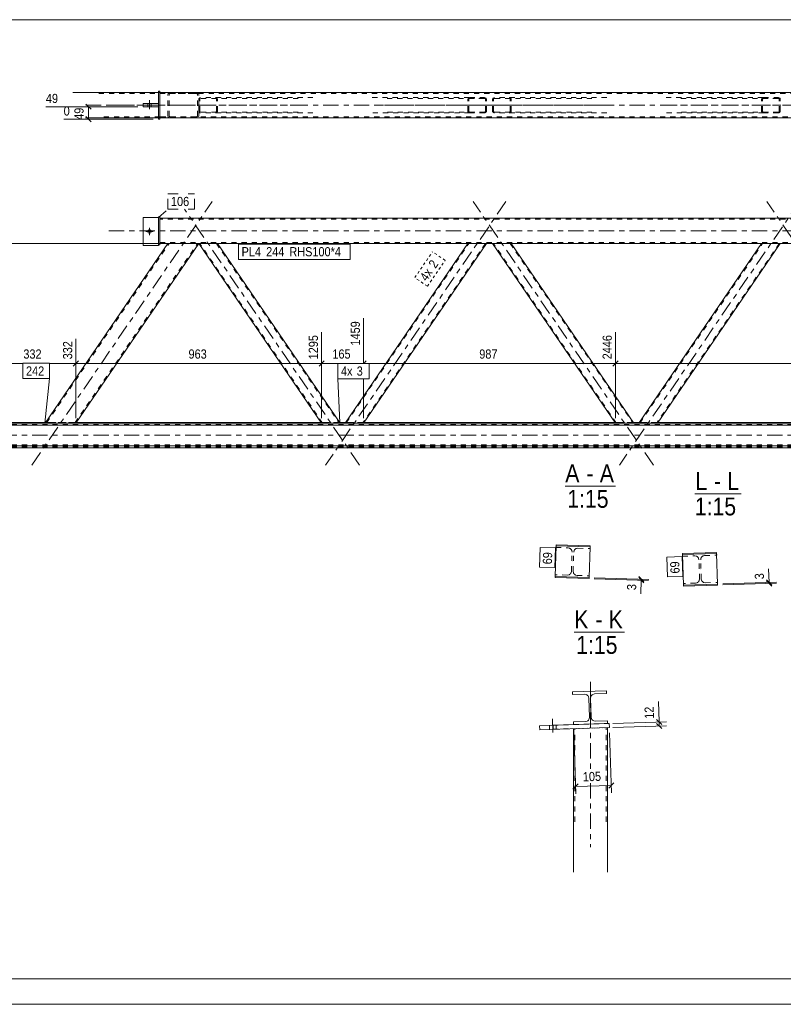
# Model space of a CAD drawing. Header units: millimetres. Extents: x 0 to 914, y 0 to 420.
# Tile 2 of 14: x 121 to 271, y 0 to 193. Entities that reach past the tile are written whole.
import ezdxf

# ---------------------------------------------------------------- set-up
doc = ezdxf.new("R2010")
doc.units = ezdxf.units.MM
for name, pattern in [('XKITLINE00', [0]), ('XKITLINE01', [4, 1, -1, 1, -1]), ('XKITLINE02', [4, 2, -2]), ('XKITLINE03', [6, 3, -1, 1, -1]), ('XKITLINE04', [3, 0.5, -0.5, 0.5, -0.5, 0.5, -0.5])]:
    doc.linetypes.add(name, pattern=pattern)
for name, color, linetype, lineweight in [('Arkusz rysunku', 3, 'Continuous', 0), ('Element', 2, 'Continuous', 0), ('Inny typ obiektu', 7, 'Continuous', 0), ('Wymiar', 4, 'Continuous', 0), ('Znak elementu', 2, 'Continuous', 0), ('Śruba', 3, 'Continuous', 0)]:
    doc.layers.add(name, color=color, linetype=linetype, lineweight=lineweight)
doc.styles.add('ARIAL', font='ARIAL.TTF')

msp = doc.modelspace()

# ---------------------------------------------------------------- linework, layer by layer
at = {"layer": 'Arkusz rysunku', "linetype": 'XKITLINE00', "lineweight": 0}
for p, q in [((5, 5), (909, 5)), ((0, 0), (914, 0))]:
    msp.add_line(p, q, dxfattribs=at)
at = {"layer": 'Element', "linetype": 'XKITLINE00', "lineweight": 0}
for p, q in [((131.56, 178.59), (148.32, 178.59)), ((148.32, 178.84), (148.62, 178.84)), ((148.32, 178.84), (148.32, 173.34)), ((148.62, 178.84), (148.62, 173.34)), ((623.17, 178.59), (148.62, 178.59)), ((145.32, 175.8), (145.32, 176.4)), ((148.32, 176.4), (145.32, 176.4)), ((148.32, 175.8), (145.32, 175.8)), ((134.02, 173.59), (148.32, 173.59)), ((148.62, 173.59), (623.17, 173.59)), ((155.75, 173.59), (148.62, 173.59)), ((150.65, 173.59), (150.66, 173.59)), ((155.75, 173.59), (155.76, 173.59)), ((148.32, 173.34), (148.62, 173.34)), ((145.32, 154.12), (145.32, 148.62)), ((145.32, 154.12), (148.32, 154.12)), ((148.32, 154.25), (148.62, 154.25)), ((148.32, 148.75), (148.32, 154.25)), ((148.62, 154.25), (148.62, 148.75)), ((148.62, 154), (623.17, 154)), ((126.1, 113.81), (150.18, 149)), ((156.23, 149), (132.15, 113.81)), ((145.32, 148.62), (148.32, 148.62)), ((148.62, 148.75), (148.32, 148.75)), ((148.32, 148.62), (148.32, 148.75)), ((623.17, 149), (148.62, 149)), ((150.18, 149), (150.18, 149)), ((150.18, 149), (150.21, 149)), ((150.21, 149), (150.32, 149)), ((150.32, 149), (150.47, 149)), ((150.42, 149), (150.42, 149)), ((150.42, 149), (150.42, 149)), ((150.47, 149), (150.66, 149)), ((150.66, 149), (155.75, 149)), ((155.75, 149), (155.94, 149)), ((155.94, 149), (156.09, 149)), ((155.99, 149), (155.99, 149)), ((155.99, 149), (155.99, 149)), ((156.09, 149), (156.2, 149)), ((156.2, 149), (156.23, 149)), ((156.24, 149), (156.23, 149)), ((156.24, 149), (180.3, 113.84)), ((156.24, 149), (156.26, 149)), ((156.26, 149), (156.34, 149)), ((156.34, 149), (156.46, 149)), ((156.46, 149), (156.6, 149)), ((156.6, 149), (159.51, 149)), ((159.51, 149), (159.65, 149)), ((159.65, 149), (159.76, 149)), ((159.76, 149), (159.84, 149)), ((159.84, 149), (159.87, 149)), ((159.87, 149), (183.93, 113.84)), ((184.9, 113.84), (208.96, 149)), ((212.59, 149), (188.53, 113.84)), ((208.96, 149), (208.98, 149)), ((208.98, 149), (209.06, 149)), ((209.06, 149), (209.18, 149)), ((209.18, 149), (209.32, 149)), ((209.32, 149), (212.23, 149)), ((212.23, 149), (212.37, 149)), ((212.37, 149), (212.49, 149)), ((212.49, 149), (212.56, 149)), ((212.56, 149), (212.59, 149)), ((213.8, 149), (237.86, 113.84)), ((213.8, 149), (213.83, 149)), ((213.83, 149), (213.91, 149)), ((213.91, 149), (214.03, 149)), ((214.03, 149), (214.17, 149)), ((214.17, 149), (217.07, 149)), ((217.07, 149), (217.21, 149)), ((217.21, 149), (217.33, 149)), ((217.33, 149), (217.41, 149)), ((217.41, 149), (217.44, 149)), ((217.44, 149), (241.5, 113.84)), ((242.46, 113.84), (266.52, 149)), ((270.16, 149), (246.1, 113.84)), ((266.52, 149), (266.55, 149)), ((266.55, 149), (266.63, 149)), ((266.63, 149), (266.75, 149)), ((266.75, 149), (266.89, 149)), ((266.89, 149), (269.79, 149)), ((269.79, 149), (269.93, 149)), ((269.93, 149), (270.05, 149)), ((270.05, 149), (270.13, 149)), ((270.13, 149), (270.16, 149)), ((115.58, 113.95), (126.2, 113.95)), ((115.58, 113.8), (126.57, 113.8)), ((126.13, 113.8), (126.1, 113.81)), ((126.23, 113.8), (126.13, 113.8)), ((126.23, 113.8), (126.37, 113.8)), ((126.56, 113.8), (126.57, 113.8)), ((126.57, 113.8), (131.66, 113.8)), ((126.57, 113.8), (131.66, 113.8)), ((131.66, 113.8), (131.67, 113.8)), ((407.18, 113.8), (131.67, 113.8)), ((131.86, 113.8), (132.01, 113.8)), ((132.11, 113.8), (132.01, 113.8)), ((132.15, 113.81), (132.11, 113.8)), ((180.22, 113.95), (132.25, 113.95)), ((180.33, 113.83), (180.3, 113.84)), ((180.41, 113.83), (180.33, 113.83)), ((180.53, 113.83), (180.41, 113.83)), ((180.67, 113.83), (180.53, 113.83)), ((180.67, 113.83), (183.57, 113.83)), ((183.71, 113.83), (183.57, 113.83)), ((183.83, 113.83), (183.71, 113.83)), ((183.91, 113.83), (183.83, 113.83)), ((184.98, 113.95), (183.85, 113.95)), ((183.93, 113.84), (183.91, 113.83)), ((184.92, 113.83), (184.9, 113.84)), ((185, 113.83), (184.92, 113.83)), ((185.11, 113.83), (185, 113.83)), ((185.25, 113.83), (185.11, 113.83)), ((185.25, 113.83), (188.16, 113.83)), ((188.3, 113.83), (188.16, 113.83)), ((188.42, 113.83), (188.3, 113.83)), ((188.5, 113.83), (188.42, 113.83)), ((188.53, 113.84), (188.5, 113.83)), ((237.78, 113.95), (188.61, 113.95)), ((237.89, 113.83), (237.86, 113.84)), ((237.97, 113.83), (237.89, 113.83)), ((238.09, 113.83), (237.97, 113.83)), ((238.23, 113.83), (238.09, 113.83)), ((238.23, 113.83), (241.14, 113.83)), ((241.28, 113.83), (241.14, 113.83)), ((241.4, 113.83), (241.28, 113.83)), ((241.47, 113.83), (241.4, 113.83)), ((242.54, 113.95), (241.42, 113.95)), ((241.5, 113.84), (241.47, 113.83)), ((242.49, 113.83), (242.46, 113.84)), ((242.56, 113.83), (242.49, 113.83)), ((242.68, 113.83), (242.56, 113.83)), ((242.82, 113.83), (242.68, 113.83)), ((242.82, 113.83), (245.73, 113.83)), ((245.87, 113.83), (245.73, 113.83)), ((245.99, 113.83), (245.87, 113.83)), ((246.07, 113.83), (245.99, 113.83)), ((246.1, 113.84), (246.07, 113.83)), ((295.35, 113.95), (246.18, 113.95)), ((115.58, 113.4), (664.28, 113.4)), ((664.28, 109.4), (115.58, 109.4)), ((115.58, 109), (664.28, 109)), ((226.04, 83.8), (226.23, 89.8)), ((226.24, 90), (226.23, 89.8)), ((226.23, 89.8), (232.9, 89.59)), ((232.9, 89.79), (226.24, 90)), ((232.9, 89.59), (232.71, 83.59)), ((232.9, 89.79), (232.9, 89.59)), ((257.69, 88.5), (251.03, 88.29)), ((257.7, 88.3), (251.03, 88.09)), ((251.03, 88.29), (251.03, 88.09)), ((251.03, 88.09), (251.22, 82.09)), ((257.69, 88.5), (257.7, 88.3)), ((257.7, 88.3), (257.88, 82.3)), ((226.04, 83.8), (226.04, 83.6)), ((232.71, 83.59), (226.04, 83.8)), ((226.04, 83.6), (232.7, 83.39)), ((232.71, 83.59), (232.7, 83.39)), ((251.22, 82.09), (257.88, 82.3)), ((251.22, 82.09), (251.23, 81.89)), ((251.23, 81.89), (257.89, 82.1)), ((257.88, 82.3), (257.89, 82.1)), ((229.46, 61.18), (236.13, 61.39)), ((229.46, 61.18), (236.13, 61.39)), ((229.48, 60.65), (229.46, 61.18)), ((229.48, 60.65), (229.46, 61.18)), ((231.84, 60.72), (229.48, 60.65)), ((231.84, 60.72), (229.48, 60.65)), ((231.84, 60.72), (232.15, 60.67)), ((231.84, 60.72), (232.15, 60.67)), ((232.6, 60.25), (232.67, 59.95)), ((232.6, 60.25), (232.67, 59.95)), ((232.79, 56.21), (232.67, 59.95)), ((232.79, 56.21), (232.67, 59.95)), ((233, 59.96), (233.05, 60.26)), ((233, 59.96), (233.05, 60.26)), ((233.12, 56.22), (233, 59.96)), ((233.12, 56.22), (233, 59.96)), ((233.47, 60.71), (233.78, 60.78)), ((233.47, 60.71), (233.78, 60.78)), ((236.14, 60.85), (233.78, 60.78)), ((236.14, 60.85), (233.78, 60.78)), ((236.13, 61.39), (236.14, 60.85)), ((236.13, 61.39), (236.14, 60.85)), ((232.79, 56.21), (232.74, 55.91)), ((232.79, 56.21), (232.74, 55.91)), ((233.19, 55.92), (233.12, 56.22)), ((233.19, 55.92), (233.12, 56.22)), ((223, 54.57), (229.66, 54.78)), ((223, 54.57), (223.03, 53.77)), ((236.69, 54.2), (223.03, 53.77)), ((225.69, 53.86), (225.67, 54.66)), ((229.65, 55.31), (232.01, 55.39)), ((229.65, 55.31), (232.01, 55.39)), ((229.66, 54.78), (229.65, 55.31)), ((229.66, 54.78), (229.65, 55.31)), ((236.33, 54.99), (229.66, 54.78)), ((236.33, 54.99), (229.66, 54.78)), ((232.32, 55.46), (232.01, 55.39)), ((232.32, 55.46), (232.01, 55.39)), ((233.94, 55.45), (233.64, 55.5)), ((233.94, 55.45), (233.64, 55.5)), ((233.94, 55.45), (236.31, 55.52)), ((233.94, 55.45), (236.31, 55.52)), ((236.31, 55.52), (236.33, 54.99)), ((236.31, 55.52), (236.33, 54.99)), ((236.33, 54.99), (236.66, 55)), ((236.33, 25.85), (236.33, 54.19)), ((236.66, 55), (236.69, 54.2)), ((229.66, 53.98), (229.66, 25.85))]:
    msp.add_line(p, q, dxfattribs=at)
at = {"layer": 'Element', "linetype": 'XKITLINE01', "lineweight": 0}
for p, q in [((136.65, 178.39), (155.75, 178.39)), ((148.32, 178.59), (155.75, 178.59)), ((148.62, 178.59), (148.62, 173.59)), ((623.17, 178.39), (148.62, 178.39)), ((150.21, 178.33), (150.18, 178.19)), ((150.18, 173.99), (150.18, 178.19)), ((150.21, 178.34), (150.21, 178.33)), ((150.42, 178.19), (150.44, 178.27)), ((150.42, 173.99), (150.42, 178.19)), ((150.44, 178.27), (150.49, 178.33)), ((150.49, 178.56), (150.48, 178.56)), ((150.66, 178.59), (150.49, 178.56)), ((150.49, 178.33), (150.52, 178.35)), ((150.52, 178.35), (150.57, 178.38)), ((150.57, 178.38), (150.66, 178.39)), ((155.94, 178.56), (155.75, 178.59)), ((155.75, 178.39), (155.84, 178.38)), ((155.84, 178.38), (155.92, 178.33)), ((155.92, 178.33), (155.97, 178.27)), ((155.97, 178.27), (155.99, 178.19)), ((155.99, 173.99), (155.99, 178.19)), ((156.2, 178.33), (156.2, 178.34)), ((156.24, 178.19), (156.2, 178.33)), ((156.23, 173.99), (156.24, 178.19)), ((156.34, 177.5), (156.26, 177.41)), ((156.46, 177.57), (156.34, 177.5)), ((156.6, 177.59), (156.46, 177.57)), ((156.47, 177.4), (156.53, 177.43)), ((156.53, 177.43), (156.6, 177.44)), ((178.6, 177.59), (156.6, 177.59)), ((175.7, 177.44), (156.6, 177.44)), ((159.65, 177.57), (159.51, 177.59)), ((159.51, 177.44), (159.58, 177.43)), ((159.58, 177.43), (159.64, 177.4)), ((159.76, 177.5), (159.65, 177.57)), ((159.84, 177.41), (159.76, 177.5)), ((190.22, 177.59), (209.32, 177.59)), ((193.13, 177.44), (212.23, 177.44)), ((209.06, 177.5), (208.99, 177.41)), ((209.18, 177.57), (209.06, 177.5)), ((209.32, 177.59), (209.18, 177.57)), ((209.19, 177.4), (209.25, 177.43)), ((209.25, 177.43), (209.32, 177.44)), ((209.32, 177.59), (212.23, 177.59)), ((212.23, 177.44), (209.32, 177.44)), ((212.37, 177.57), (212.23, 177.59)), ((212.23, 177.44), (212.3, 177.43)), ((212.3, 177.43), (212.36, 177.4)), ((212.49, 177.5), (212.37, 177.57)), ((212.57, 177.41), (212.49, 177.5)), ((213.91, 177.5), (213.83, 177.41)), ((214.03, 177.57), (213.91, 177.5)), ((214.16, 177.59), (214.03, 177.57)), ((214.04, 177.4), (214.1, 177.43)), ((214.1, 177.43), (214.16, 177.44)), ((236.17, 177.59), (214.16, 177.59)), ((233.26, 177.44), (214.16, 177.44)), ((217.21, 177.57), (217.07, 177.59)), ((217.07, 177.44), (217.14, 177.43)), ((217.14, 177.43), (217.2, 177.4)), ((217.33, 177.5), (217.21, 177.57)), ((217.41, 177.41), (217.33, 177.5)), ((247.79, 177.59), (266.89, 177.59)), ((250.7, 177.44), (269.8, 177.44)), ((266.63, 177.5), (266.55, 177.41)), ((266.75, 177.57), (266.63, 177.5)), ((266.89, 177.59), (266.75, 177.57)), ((266.76, 177.4), (266.82, 177.43)), ((266.82, 177.43), (266.89, 177.44)), ((266.89, 177.59), (269.8, 177.59)), ((269.8, 177.44), (266.89, 177.44)), ((269.93, 177.57), (269.8, 177.59)), ((269.8, 177.44), (269.86, 177.43)), ((269.86, 177.43), (269.92, 177.4)), ((270.05, 177.5), (269.93, 177.57)), ((270.13, 177.41), (270.05, 177.5)), ((148.32, 175.8), (148.32, 176.4)), ((148.32, 176.4), (148.32, 175.8)), ((156.26, 177.41), (156.24, 177.29)), ((156.24, 174.89), (156.24, 177.29)), ((156.42, 177.29), (156.43, 177.35)), ((156.42, 174.89), (156.42, 177.29)), ((156.43, 177.35), (156.47, 177.4)), ((159.64, 177.4), (159.67, 177.35)), ((159.67, 177.35), (159.69, 177.29)), ((159.69, 174.89), (159.69, 177.29)), ((159.87, 177.29), (159.84, 177.41)), ((159.87, 174.89), (159.87, 177.29)), ((208.99, 177.41), (208.96, 177.29)), ((208.96, 174.89), (208.96, 177.29)), ((209.14, 177.29), (209.15, 177.35)), ((209.14, 174.89), (209.14, 177.29)), ((209.15, 177.35), (209.19, 177.4)), ((212.36, 177.4), (212.4, 177.35)), ((212.4, 177.35), (212.41, 177.29)), ((212.41, 174.89), (212.41, 177.29)), ((212.59, 177.29), (212.57, 177.41)), ((212.59, 174.89), (212.59, 177.29)), ((213.83, 177.41), (213.8, 177.29)), ((213.8, 174.89), (213.8, 177.29)), ((213.98, 177.29), (214, 177.35)), ((213.98, 174.89), (213.98, 177.29)), ((214, 177.35), (214.04, 177.4)), ((217.2, 177.4), (217.24, 177.35)), ((217.24, 177.35), (217.25, 177.29)), ((217.26, 174.89), (217.25, 177.29)), ((217.44, 177.29), (217.41, 177.41)), ((217.44, 174.89), (217.44, 177.29)), ((266.55, 177.41), (266.52, 177.29)), ((266.52, 174.89), (266.52, 177.29)), ((266.7, 174.89), (266.71, 177.29)), ((266.71, 177.29), (266.72, 177.35)), ((266.72, 177.35), (266.76, 177.4)), ((269.92, 177.4), (269.96, 177.35)), ((269.96, 177.35), (269.98, 177.29)), ((269.98, 174.89), (269.98, 177.29)), ((270.16, 177.29), (270.13, 177.41)), ((270.16, 174.89), (270.16, 177.29)), ((148.62, 173.79), (136.65, 173.79)), ((148.32, 173.59), (148.62, 173.59)), ((148.62, 173.79), (623.17, 173.79)), ((155.75, 173.79), (148.62, 173.79)), ((150.18, 173.99), (150.19, 173.92)), ((150.19, 173.92), (150.21, 173.84)), ((150.44, 173.91), (150.42, 173.99)), ((150.49, 173.85), (150.44, 173.91)), ((150.47, 173.62), (150.65, 173.59)), ((150.57, 173.81), (150.49, 173.85)), ((150.66, 173.79), (150.57, 173.81)), ((155.84, 173.81), (155.75, 173.79)), ((155.76, 173.59), (155.94, 173.62)), ((155.92, 173.85), (155.84, 173.81)), ((155.97, 173.91), (155.92, 173.85)), ((155.99, 173.99), (155.97, 173.91)), ((156.2, 173.84), (156.22, 173.92)), ((156.22, 173.92), (156.23, 173.99)), ((156.24, 174.89), (156.26, 174.78)), ((156.26, 174.78), (156.34, 174.68)), ((156.34, 174.68), (156.46, 174.61)), ((156.43, 174.83), (156.42, 174.89)), ((156.47, 174.78), (156.43, 174.83)), ((156.46, 174.61), (156.6, 174.59)), ((156.53, 174.75), (156.47, 174.78)), ((156.6, 174.74), (156.53, 174.75)), ((175.7, 174.74), (156.6, 174.74)), ((178.6, 174.59), (156.6, 174.59)), ((159.58, 174.75), (159.51, 174.74)), ((159.51, 174.59), (159.65, 174.61)), ((159.64, 174.78), (159.58, 174.75)), ((159.68, 174.83), (159.64, 174.78)), ((159.65, 174.61), (159.76, 174.68)), ((159.69, 174.89), (159.68, 174.83)), ((159.76, 174.68), (159.84, 174.78)), ((159.84, 174.78), (159.87, 174.89)), ((209.32, 174.59), (190.22, 174.59)), ((212.23, 174.74), (193.13, 174.74)), ((208.96, 174.89), (208.98, 174.78)), ((208.98, 174.78), (209.06, 174.68)), ((209.06, 174.68), (209.18, 174.61)), ((209.15, 174.83), (209.14, 174.89)), ((209.19, 174.78), (209.15, 174.83)), ((209.18, 174.61), (209.32, 174.59)), ((209.25, 174.75), (209.19, 174.78)), ((209.32, 174.74), (209.25, 174.75)), ((209.32, 174.74), (212.23, 174.74)), ((212.23, 174.59), (209.32, 174.59)), ((212.3, 174.75), (212.23, 174.74)), ((212.23, 174.59), (212.37, 174.61)), ((212.36, 174.78), (212.3, 174.75)), ((212.4, 174.83), (212.36, 174.78)), ((212.37, 174.61), (212.49, 174.68)), ((212.41, 174.89), (212.4, 174.83)), ((212.49, 174.68), (212.56, 174.78)), ((212.56, 174.78), (212.59, 174.89)), ((213.8, 174.89), (213.83, 174.78)), ((213.83, 174.78), (213.91, 174.68)), ((213.91, 174.68), (214.03, 174.61)), ((214, 174.83), (213.98, 174.89)), ((214.04, 174.78), (214, 174.83)), ((214.03, 174.61), (214.17, 174.59)), ((214.1, 174.75), (214.04, 174.78)), ((214.17, 174.74), (214.1, 174.75)), ((233.26, 174.74), (214.17, 174.74)), ((236.17, 174.59), (214.17, 174.59)), ((217.14, 174.75), (217.07, 174.74)), ((217.07, 174.59), (217.21, 174.61)), ((217.2, 174.78), (217.14, 174.75)), ((217.24, 174.83), (217.2, 174.78)), ((217.21, 174.61), (217.33, 174.68)), ((217.26, 174.89), (217.24, 174.83)), ((217.33, 174.68), (217.41, 174.78)), ((217.41, 174.78), (217.44, 174.89)), ((266.89, 174.59), (247.79, 174.59)), ((269.79, 174.74), (250.7, 174.74)), ((266.52, 174.89), (266.55, 174.78)), ((266.55, 174.78), (266.63, 174.68)), ((266.63, 174.68), (266.75, 174.61)), ((266.72, 174.83), (266.7, 174.89)), ((266.76, 174.78), (266.72, 174.83)), ((266.75, 174.61), (266.89, 174.59)), ((266.82, 174.75), (266.76, 174.78)), ((266.89, 174.74), (266.82, 174.75)), ((266.89, 174.74), (269.79, 174.74)), ((269.79, 174.59), (266.89, 174.59)), ((269.86, 174.75), (269.79, 174.74)), ((269.79, 174.59), (269.93, 174.61)), ((269.92, 174.78), (269.86, 174.75)), ((269.96, 174.83), (269.92, 174.78)), ((269.93, 174.61), (270.05, 174.68)), ((269.98, 174.89), (269.96, 174.83)), ((270.05, 174.68), (270.13, 174.78)), ((270.13, 174.78), (270.16, 174.89)), ((148.32, 154.12), (148.32, 148.75)), ((148.62, 149), (148.62, 154)), ((623.17, 153.8), (148.62, 153.8)), ((126.43, 113.94), (150.42, 149)), ((132, 113.94), (155.99, 149)), ((148.62, 149.2), (623.17, 149.2)), ((150.21, 149), (150.18, 149)), ((150.32, 149), (150.21, 149)), ((150.48, 149), (150.32, 149)), ((150.44, 149), (150.42, 149)), ((150.42, 149), (150.44, 149)), ((150.49, 149), (150.44, 149)), ((150.44, 149), (150.49, 149)), ((150.66, 149), (150.48, 149)), ((150.57, 149), (150.49, 149)), ((150.49, 149), (150.57, 149)), ((155.84, 149), (150.57, 149)), ((155.84, 149), (150.57, 149)), ((150.66, 149), (155.75, 149)), ((155.94, 149), (155.75, 149)), ((155.84, 149), (155.92, 149)), ((155.92, 149), (155.84, 149)), ((155.92, 149), (155.97, 149)), ((155.97, 149), (155.92, 149)), ((156.09, 149), (155.94, 149)), ((155.97, 149), (155.99, 149)), ((155.99, 149), (155.97, 149)), ((156.2, 149), (156.09, 149)), ((156.24, 149), (156.2, 149)), ((156.24, 149), (156.24, 149)), ((156.26, 149), (156.24, 149)), ((156.34, 149), (156.26, 149)), ((156.46, 149), (156.34, 149)), ((180.48, 113.84), (156.42, 149)), ((156.43, 149), (156.42, 149)), ((156.42, 149), (156.43, 149)), ((156.47, 149), (156.43, 149)), ((156.43, 149), (156.47, 149)), ((156.6, 149), (156.46, 149)), ((156.53, 149), (156.47, 149)), ((156.47, 149), (156.53, 149)), ((159.58, 149), (156.53, 149)), ((159.58, 149), (156.53, 149)), ((156.6, 149), (159.51, 149)), ((159.65, 149), (159.51, 149)), ((159.58, 149), (159.64, 149)), ((159.64, 149), (159.58, 149)), ((159.64, 149), (159.67, 149)), ((159.68, 149), (159.64, 149)), ((159.76, 149), (159.65, 149)), ((159.67, 149), (159.69, 149)), ((159.69, 149), (159.68, 149)), ((159.69, 149), (159.69, 149)), ((159.69, 149), (183.75, 113.84)), ((159.84, 149), (159.76, 149)), ((159.87, 149), (159.84, 149)), ((159.87, 149), (159.87, 149)), ((185.13, 113.91), (209.14, 149)), ((212.41, 149), (188.4, 113.91)), ((208.96, 149), (208.96, 149)), ((208.99, 149), (208.96, 149)), ((209.06, 149), (208.99, 149)), ((209.18, 149), (209.06, 149)), ((209.14, 149), (209.14, 149)), ((209.15, 149), (209.14, 149)), ((209.14, 149), (209.15, 149)), ((209.19, 149), (209.15, 149)), ((209.15, 149), (209.19, 149)), ((209.32, 149), (209.18, 149)), ((209.25, 149), (209.19, 149)), ((209.19, 149), (209.25, 149)), ((212.3, 149), (209.25, 149)), ((212.3, 149), (209.25, 149)), ((209.32, 149), (212.23, 149)), ((212.37, 149), (212.23, 149)), ((212.3, 149), (212.36, 149)), ((212.36, 149), (212.3, 149)), ((212.36, 149), (212.4, 149)), ((212.4, 149), (212.36, 149)), ((212.49, 149), (212.37, 149)), ((212.4, 149), (212.41, 149)), ((212.41, 149), (212.4, 149)), ((212.41, 149), (212.41, 149)), ((212.57, 149), (212.49, 149)), ((212.59, 149), (212.57, 149)), ((212.59, 149), (212.59, 149)), ((213.8, 149), (213.8, 149)), ((213.83, 149), (213.8, 149)), ((213.91, 149), (213.83, 149)), ((214.03, 149), (213.91, 149)), ((238.04, 113.84), (213.98, 149)), ((214, 149), (213.98, 149)), ((213.98, 149), (214, 149)), ((214.04, 149), (214, 149)), ((214, 149), (214.04, 149)), ((214.16, 149), (214.03, 149)), ((214.1, 149), (214.04, 149)), ((214.04, 149), (214.1, 149)), ((217.14, 149), (214.1, 149)), ((217.14, 149), (214.1, 149)), ((214.16, 149), (217.07, 149)), ((217.21, 149), (217.07, 149)), ((217.14, 149), (217.2, 149)), ((217.2, 149), (217.14, 149)), ((217.2, 149), (217.24, 149)), ((217.24, 149), (217.2, 149)), ((217.33, 149), (217.21, 149)), ((217.24, 149), (217.25, 149)), ((217.26, 149), (217.24, 149)), ((217.26, 149), (217.25, 149)), ((217.25, 149), (241.32, 113.84)), ((217.41, 149), (217.33, 149)), ((217.44, 149), (217.41, 149)), ((217.44, 149), (217.44, 149)), ((242.7, 113.91), (266.71, 149)), ((269.98, 149), (245.97, 113.91)), ((266.52, 149), (266.52, 149)), ((266.55, 149), (266.52, 149)), ((266.63, 149), (266.55, 149)), ((266.75, 149), (266.63, 149)), ((266.71, 149), (266.7, 149)), ((266.72, 149), (266.7, 149)), ((266.71, 149), (266.72, 149)), ((266.76, 149), (266.72, 149)), ((266.72, 149), (266.76, 149)), ((266.89, 149), (266.75, 149)), ((266.82, 149), (266.76, 149)), ((266.76, 149), (266.82, 149)), ((269.86, 149), (266.82, 149)), ((269.86, 149), (266.82, 149)), ((266.89, 149), (269.8, 149)), ((269.93, 149), (269.8, 149)), ((269.86, 149), (269.92, 149)), ((269.92, 149), (269.86, 149)), ((269.92, 149), (269.96, 149)), ((269.96, 149), (269.92, 149)), ((270.05, 149), (269.93, 149)), ((269.96, 149), (269.98, 149)), ((269.98, 149), (269.96, 149)), ((269.98, 149), (269.98, 149)), ((270.13, 149), (270.05, 149)), ((270.16, 149), (270.13, 149)), ((270.16, 149), (270.16, 149)), ((126.1, 113.81), (126.19, 113.94)), ((126.19, 113.94), (126.23, 113.95)), ((132.25, 113.95), (126.2, 113.95)), ((126.23, 113.95), (126.33, 113.95)), ((126.33, 113.95), (126.49, 113.95)), ((126.34, 113.81), (126.43, 113.94)), ((126.34, 113.81), (126.36, 113.81)), ((126.36, 113.81), (126.41, 113.8)), ((126.37, 113.8), (126.39, 113.8)), ((126.39, 113.8), (126.56, 113.8)), ((126.41, 113.8), (126.48, 113.8)), ((126.45, 113.94), (126.43, 113.94)), ((126.5, 113.95), (126.45, 113.94)), ((126.48, 113.8), (126.58, 113.8)), ((126.49, 113.95), (126.68, 113.95)), ((126.58, 113.95), (126.5, 113.95)), ((126.57, 113.8), (126.57, 113.8)), ((126.68, 113.95), (126.58, 113.95)), ((126.58, 113.8), (131.67, 113.8)), ((126.68, 113.95), (131.77, 113.95)), ((126.68, 113.95), (131.77, 113.95)), ((131.66, 113.8), (131.67, 113.8)), ((131.67, 113.8), (131.76, 113.8)), ((131.67, 113.8), (131.85, 113.8)), ((131.76, 113.8), (131.84, 113.8)), ((131.86, 113.95), (131.77, 113.95)), ((131.77, 113.95), (131.95, 113.95)), ((131.84, 113.8), (131.89, 113.81)), ((131.85, 113.8), (131.86, 113.8)), ((131.94, 113.95), (131.86, 113.95)), ((131.89, 113.81), (131.91, 113.81)), ((131.91, 113.81), (132, 113.94)), ((131.99, 113.94), (131.94, 113.95)), ((131.95, 113.95), (132.11, 113.95)), ((132, 113.94), (131.99, 113.94)), ((132.11, 113.95), (132.21, 113.95)), ((132.15, 113.81), (132.25, 113.94)), ((132.21, 113.95), (132.25, 113.94)), ((183.85, 113.95), (180.22, 113.95)), ((180.24, 113.91), (180.27, 113.92)), ((180.27, 113.92), (180.35, 113.92)), ((180.35, 113.92), (180.46, 113.92)), ((180.44, 113.91), (180.43, 113.91)), ((180.48, 113.92), (180.44, 113.91)), ((180.46, 113.92), (180.6, 113.92)), ((180.54, 113.92), (180.48, 113.92)), ((180.48, 113.84), (180.49, 113.83)), ((180.49, 113.83), (180.53, 113.83)), ((180.53, 113.83), (180.59, 113.83)), ((180.61, 113.92), (180.54, 113.92)), ((180.59, 113.83), (180.66, 113.83)), ((180.6, 113.92), (183.51, 113.92)), ((180.61, 113.92), (183.51, 113.92)), ((180.66, 113.83), (183.57, 113.83)), ((183.58, 113.92), (183.51, 113.92)), ((183.51, 113.92), (183.65, 113.92)), ((183.57, 113.83), (183.64, 113.83)), ((183.64, 113.92), (183.58, 113.92)), ((183.68, 113.91), (183.64, 113.92)), ((183.64, 113.83), (183.7, 113.83)), ((183.65, 113.92), (183.77, 113.92)), ((183.7, 113.91), (183.68, 113.91)), ((183.7, 113.83), (183.74, 113.83)), ((183.74, 113.83), (183.75, 113.84)), ((183.77, 113.92), (183.85, 113.92)), ((183.85, 113.92), (183.88, 113.91)), ((184.9, 113.84), (184.95, 113.91)), ((184.95, 113.91), (184.98, 113.92)), ((188.61, 113.95), (184.98, 113.95)), ((184.98, 113.92), (185.06, 113.92)), ((185.06, 113.92), (185.18, 113.92)), ((185.08, 113.84), (185.13, 113.91)), ((185.08, 113.84), (185.09, 113.83)), ((185.09, 113.83), (185.13, 113.83)), ((185.14, 113.91), (185.13, 113.91)), ((185.13, 113.83), (185.19, 113.83)), ((185.19, 113.92), (185.14, 113.91)), ((185.18, 113.92), (185.32, 113.92)), ((185.24, 113.92), (185.19, 113.92)), ((185.19, 113.83), (185.26, 113.83)), ((185.31, 113.92), (185.24, 113.92)), ((185.26, 113.83), (188.16, 113.83)), ((185.31, 113.92), (188.22, 113.92)), ((185.32, 113.92), (188.23, 113.92)), ((188.16, 113.83), (188.23, 113.83)), ((188.29, 113.92), (188.22, 113.92)), ((188.23, 113.92), (188.36, 113.92)), ((188.23, 113.83), (188.29, 113.83)), ((188.35, 113.92), (188.29, 113.92)), ((188.29, 113.83), (188.33, 113.83)), ((188.33, 113.83), (188.35, 113.84)), ((188.39, 113.91), (188.35, 113.92)), ((188.4, 113.91), (188.35, 113.84)), ((188.36, 113.92), (188.48, 113.92)), ((188.4, 113.91), (188.39, 113.91)), ((188.48, 113.92), (188.56, 113.92)), ((188.53, 113.84), (188.58, 113.91)), ((188.56, 113.92), (188.58, 113.91)), ((241.42, 113.95), (237.78, 113.95)), ((237.81, 113.91), (237.84, 113.92)), ((237.84, 113.92), (237.91, 113.92)), ((237.91, 113.92), (238.03, 113.92)), ((238.01, 113.91), (237.99, 113.91)), ((238.04, 113.92), (238.01, 113.91)), ((238.03, 113.92), (238.17, 113.92)), ((238.1, 113.92), (238.04, 113.92)), ((238.04, 113.84), (238.06, 113.83)), ((238.06, 113.83), (238.1, 113.83)), ((238.17, 113.92), (238.1, 113.92)), ((238.1, 113.83), (238.16, 113.83)), ((238.16, 113.83), (238.23, 113.83)), ((238.17, 113.92), (241.08, 113.92)), ((238.17, 113.92), (241.08, 113.92)), ((238.23, 113.83), (241.14, 113.83)), ((241.15, 113.92), (241.08, 113.92)), ((241.08, 113.92), (241.22, 113.92)), ((241.14, 113.83), (241.21, 113.83)), ((241.21, 113.92), (241.15, 113.92)), ((241.25, 113.91), (241.21, 113.92)), ((241.21, 113.83), (241.27, 113.83)), ((241.22, 113.92), (241.33, 113.92)), ((241.26, 113.91), (241.25, 113.91)), ((241.27, 113.83), (241.3, 113.83)), ((241.3, 113.83), (241.32, 113.84)), ((241.33, 113.92), (241.42, 113.92)), ((241.42, 113.92), (241.45, 113.91)), ((242.46, 113.84), (242.51, 113.91)), ((242.51, 113.91), (242.54, 113.92)), ((246.18, 113.95), (242.54, 113.95)), ((242.54, 113.92), (242.63, 113.92)), ((242.63, 113.92), (242.74, 113.92)), ((242.64, 113.84), (242.7, 113.91)), ((242.64, 113.84), (242.66, 113.83)), ((242.66, 113.83), (242.69, 113.83)), ((242.69, 113.83), (242.75, 113.83)), ((242.71, 113.91), (242.7, 113.91)), ((242.75, 113.92), (242.71, 113.91)), ((242.74, 113.92), (242.88, 113.92)), ((242.81, 113.92), (242.75, 113.92)), ((242.75, 113.83), (242.82, 113.83)), ((242.88, 113.92), (242.81, 113.92)), ((242.82, 113.83), (245.73, 113.83)), ((242.88, 113.92), (245.79, 113.92)), ((242.88, 113.92), (245.79, 113.92)), ((245.73, 113.83), (245.8, 113.83)), ((245.86, 113.92), (245.79, 113.92)), ((245.79, 113.92), (245.93, 113.92)), ((245.8, 113.83), (245.86, 113.83)), ((245.92, 113.92), (245.86, 113.92)), ((245.86, 113.83), (245.9, 113.83)), ((245.9, 113.83), (245.92, 113.84)), ((245.95, 113.91), (245.92, 113.92)), ((245.97, 113.91), (245.92, 113.84)), ((245.93, 113.92), (246.05, 113.92)), ((245.97, 113.91), (245.95, 113.91)), ((246.05, 113.92), (246.12, 113.92)), ((246.1, 113.84), (246.15, 113.91)), ((246.12, 113.92), (246.15, 113.91)), ((115.58, 113.55), (664.28, 113.55)), ((115.58, 113.45), (664.28, 113.45)), ((115.58, 109.56), (664.28, 109.56)), ((115.58, 109.5), (664.28, 109.5)), ((115.58, 109.16), (664.28, 109.16)), ((226.23, 89.8), (226.22, 89.47)), ((226.22, 89.47), (228.59, 89.39)), ((228.59, 89.39), (228.89, 89.32)), ((229.31, 88.88), (229.36, 88.57)), ((229.7, 88.56), (229.77, 88.86)), ((230.21, 89.28), (230.52, 89.33)), ((230.52, 89.33), (232.89, 89.26)), ((232.9, 89.59), (232.89, 89.26)), ((229.24, 84.84), (229.36, 88.57)), ((229.58, 84.83), (229.7, 88.56)), ((251.03, 88.09), (251.04, 87.75)), ((251.04, 87.75), (253.41, 87.83)), ((253.41, 87.83), (253.72, 87.78)), ((254.16, 87.36), (254.23, 87.05)), ((254.35, 83.32), (254.23, 87.05)), ((254.57, 87.06), (254.62, 87.37)), ((254.68, 83.33), (254.57, 87.06)), ((255.04, 87.82), (255.34, 87.89)), ((255.34, 87.89), (257.71, 87.96)), ((257.7, 88.3), (257.71, 87.96)), ((226.05, 84.14), (226.04, 83.8)), ((228.42, 84.06), (226.05, 84.14)), ((228.73, 84.11), (228.42, 84.06)), ((229.24, 84.84), (229.17, 84.53)), ((229.63, 84.52), (229.58, 84.83)), ((230.35, 84), (230.05, 84.07)), ((230.35, 84), (232.72, 83.93)), ((232.72, 83.93), (232.71, 83.59)), ((254.35, 83.32), (254.3, 83.01)), ((254.75, 83.03), (254.68, 83.33)), ((253.58, 82.5), (251.21, 82.42)), ((251.21, 82.42), (251.22, 82.09)), ((253.88, 82.57), (253.58, 82.5)), ((255.51, 82.56), (255.2, 82.61)), ((255.51, 82.56), (257.87, 82.63)), ((257.87, 82.63), (257.88, 82.3)), ((225.67, 54.66), (236.33, 54.99)), ((236.69, 54.2), (225.69, 53.86)), ((236.33, 54.19), (229.66, 53.98)), ((236.06, 35.76), (236.06, 54.18)), ((229.93, 35.76), (229.93, 53.99))]:
    msp.add_line(p, q, dxfattribs=at)
at = {"layer": 'Element', "linetype": 'XKITLINE03', "lineweight": 0}
for p, q in [((134.11, 176.09), (158.85, 176.09)), ((138.62, 176.09), (633.17, 176.09)), ((177.15, 176.09), (152.41, 176.09)), ((216.42, 176.09), (191.68, 176.09)), ((234.72, 176.09), (209.97, 176.09)), ((273.99, 176.09), (249.24, 176.09)), ((292.28, 176.09), (267.54, 176.09)), ((123.52, 105.62), (158.85, 157.25)), ((216.42, 157.25), (181.09, 105.62)), ((245.3, 105.62), (209.97, 157.25)), ((273.99, 157.25), (238.66, 105.62)), ((302.87, 105.62), (267.54, 157.25)), ((187.74, 105.62), (153.44, 155.74)), ((138.62, 151.5), (633.17, 151.5)), ((105.58, 111.48), (674.28, 111.48)), ((229.47, 86.7), (229.47, 86.7)), ((254.46, 85.19), (254.46, 85.19)), ((232.99, 63.14), (232.99, 45.86)), ((232.89, 58.08), (232.89, 58.08)), ((232.99, 43.34), (232.99, 30.8))]:
    msp.add_line(p, q, dxfattribs=at)
at = {"layer": 'Element', "linetype": 'XKITLINE01', "lineweight": 0}
for centre, radius, start, end in [((155.8, 178.13), 0.451, 28.3296, 72.5991), ((150.61, 174.05), 0.451, 208.3296, 252.5991), ((228.56, 88.59), 0.8, 20.7018, 65.7018), ((230.49, 88.53), 0.8, 110.7018, 155.7018), ((253.43, 87.03), 0.8, 24.2982, 69.2982), ((255.37, 87.09), 0.8, 114.2982, 159.2982), ((228.45, 84.86), 0.8, 290.7018, 335.7018), ((230.38, 84.8), 0.8, 200.7018, 245.7018), ((253.55, 83.3), 0.8, 294.2982, 339.2982), ((255.48, 83.36), 0.8, 204.2982, 249.2982)]:
    msp.add_arc(centre, radius, start, end, dxfattribs=at)
at = {"layer": 'Element', "linetype": 'XKITLINE00', "lineweight": 0}
for centre, start, end in [((231.87, 59.92), 24.2982, 69.2982), ((231.87, 59.92), 24.2982, 69.2982), ((233.8, 59.98), 114.2982, 159.2982), ((233.8, 59.98), 114.2982, 159.2982), ((231.99, 56.19), 294.2982, 339.2982), ((231.99, 56.19), 294.2982, 339.2982), ((233.92, 56.25), 204.2982, 249.2982), ((233.92, 56.25), 204.2982, 249.2982)]:
    msp.add_arc(centre, 0.8, start, end, dxfattribs=at)
at = {"layer": 'Inny typ obiektu', "linetype": 'XKITLINE00', "lineweight": 0}
for p, q in [((228.03, 101.5), (237.91, 101.5)), ((253.42, 100), (262.5, 100)), ((229.78, 72.89), (239.66, 72.89))]:
    msp.add_line(p, q, dxfattribs=at)
at = {"layer": 'Wymiar', "linetype": 'XKITLINE00', "lineweight": 0}
for p, q in [((115.18, 192.84), (664.68, 192.84)), ((144.32, 175.8), (126.27, 175.8)), ((134.11, 176.31), (135.13, 175.29)), ((134.62, 173.34), (134.62, 175.8)), ((134.11, 173.85), (135.13, 172.83)), ((147.32, 173.34), (129.76, 173.34)), ((245.09, 149), (98.76, 149)), ((294.44, 149), (103.76, 149)), ((352, 149), (108.76, 149)), ((188.52, 125.52), (188.52, 134.36)), ((188.52, 125.52), (188.52, 134.36)), ((180.3, 114.83), (180.3, 131.66)), ((180.3, 114.83), (180.3, 131.66)), ((237.87, 114.83), (237.87, 131.66)), ((237.87, 114.83), (237.87, 131.66)), ((132.15, 114.8), (132.15, 130.32)), ((132.15, 114.8), (132.15, 130.32)), ((115.58, 125.5), (121.78, 125.5)), ((126.98, 125.5), (132.15, 125.5)), ((132.66, 126.01), (131.64, 124.99)), ((132.66, 126.01), (131.64, 124.99)), ((132.15, 125.5), (180.3, 125.5)), ((180.81, 126.01), (179.79, 124.99)), ((180.81, 126.01), (179.79, 124.99)), ((180.3, 125.5), (183.49, 125.5)), ((189.03, 126.01), (188.55, 125.52)), ((189.03, 126.01), (188.55, 125.52)), ((189.64, 125.5), (237.87, 125.5)), ((238.38, 126.01), (237.36, 124.99)), ((238.38, 126.01), (237.36, 124.99)), ((237.87, 125.5), (413.57, 125.5)), ((188.52, 114.83), (188.52, 122.52)), ((188.52, 114.83), (188.52, 122.52)), ((245.09, 113.83), (98.76, 113.83)), ((302.66, 113.83), (103.76, 113.83)), ((360.22, 113.83), (108.76, 113.83)), ((267.97, 82.62), (267.88, 85.3)), ((267.97, 82.62), (267.88, 85.3)), ((233.7, 83.36), (244.38, 83.03)), ((233.71, 83.56), (244.39, 83.23)), ((242.45, 83.8), (243.44, 82.75)), ((242.45, 83.6), (243.43, 82.55)), ((242.94, 83.07), (242.86, 80.39)), ((242.94, 83.07), (242.86, 80.39)), ((242.94, 83.07), (242.95, 83.27)), ((267.44, 83.11), (268.49, 82.12)), ((258.88, 82.33), (269.41, 82.66)), ((258.89, 82.13), (269.41, 82.46)), ((267.45, 82.91), (268.5, 81.92)), ((267.97, 82.42), (267.97, 82.62)), ((246.41, 55.31), (246.28, 59.33)), ((246.41, 55.31), (246.28, 59.33)), ((237.33, 55.02), (247.85, 55.35)), ((237.33, 54.22), (247.88, 54.55)), ((245.89, 55.8), (246.94, 54.81)), ((245.91, 55), (246.96, 54.02)), ((246.44, 54.51), (246.41, 55.31)), ((229.69, 53.78), (230.09, 41.21)), ((236.72, 53.2), (237.09, 41.43)), ((230.54, 43.18), (229.55, 42.13)), ((230.04, 42.65), (237.04, 42.87)), ((237.53, 43.4), (236.55, 42.35))]:
    msp.add_line(p, q, dxfattribs=at)
at = {"layer": 'Znak elementu', "linetype": 'XKITLINE02', "lineweight": 0}
for p, q in [((150.18, 158.74), (155.38, 158.74)), ((150.18, 155.74), (150.18, 158.74)), ((155.38, 155.74), (155.38, 158.74)), ((148.32, 154.12), (150.18, 155.74)), ((150.18, 155.74), (155.38, 155.74))]:
    msp.add_line(p, q, dxfattribs=at)
at = {"layer": 'Znak elementu', "linetype": 'XKITLINE00', "lineweight": 0}
for p, q in [((164.02, 148.9), (185.92, 148.9)), ((164.02, 145.9), (164.02, 148.9)), ((185.92, 145.9), (185.92, 148.9)), ((164.02, 145.9), (185.92, 145.9)), ((121.78, 125.54), (126.98, 125.54)), ((121.78, 122.54), (121.78, 125.54)), ((126.98, 122.54), (126.98, 125.54)), ((183.49, 125.52), (189.64, 125.52)), ((183.49, 122.52), (183.49, 125.52)), ((189.64, 122.52), (189.64, 125.52)), ((121.78, 122.54), (126.98, 122.54)), ((126.09, 113.8), (126.98, 122.54)), ((183.49, 122.52), (189.64, 122.52)), ((183.87, 113.92), (183.49, 122.52)), ((223, 85.63), (223.12, 89.5)), ((226.12, 89.4), (223.12, 89.5)), ((226, 85.53), (226.12, 89.4)), ((247.95, 87.59), (250.95, 87.68)), ((247.95, 87.59), (248.07, 83.72)), ((250.95, 87.68), (251.07, 83.82)), ((226, 85.53), (223, 85.63)), ((248.07, 83.72), (251.07, 83.82))]:
    msp.add_line(p, q, dxfattribs=at)
at = {"layer": 'Znak elementu', "linetype": 'XKITLINE04', "lineweight": 0}
for p, q in [((198.56, 142.33), (202.03, 147.4)), ((204.51, 145.71), (202.03, 147.4)), ((201.03, 140.63), (204.51, 145.71)), ((201.03, 140.63), (198.56, 142.33))]:
    msp.add_line(p, q, dxfattribs=at)
at = {"layer": 'Śruba', "linetype": 'XKITLINE00', "lineweight": 0}
for p, q in [((146.22, 175.8), (146.22, 176.4)), ((146.57, 175.3), (146.57, 177.05)), ((146.92, 175.8), (146.92, 176.4)), ((145.87, 151.37), (147.27, 151.37)), ((146.57, 150.67), (146.57, 152.07)), ((224.92, 54.63), (224.95, 53.83)), ((225.54, 55.92), (225.62, 53.25)), ((226.24, 54.67), (226.26, 53.87))]:
    msp.add_line(p, q, dxfattribs=at)
msp.add_circle((146.57, 151.37), 0.35, dxfattribs=at)

# ---------------------------------------------------------------- texts
at = {"layer": 'Inny typ obiektu', "style": 'ARIAL', "width": 0.85}
for s, p in [('A', (228.03, 102.25)), ('A', (234.8, 102.25)), ('L', (253.54, 100.75)), ('L', (259.79, 100.75)), ('-', (232.2, 102.25)), ('-', (257.18, 100.75)), ('1:15', (228.43, 97.25)), ('1:15', (253.42, 95.75)), ('K', (229.78, 73.64)), ('K', (236.54, 73.64)), ('-', (233.94, 73.64)), ('1:15', (230.18, 68.64))]:
    msp.add_text(s, height=3.5, dxfattribs=at).set_placement(p)
at = {"layer": 'Wymiar', "style": 'ARIAL', "width": 0.85}
for s, p in [('49', (126.27, 176.52)), ('0', (129.76, 174.06)), ('332', (121.86, 126.46)), ('963', (154.22, 126.46)), ('165', (182.41, 126.46)), ('987', (211.19, 126.46))]:
    msp.add_text(s, height=1.8, dxfattribs=at).set_placement(p)
for s, rotation, p in [('49', 90.0002, (133.66, 173.23)), ('1459', 90.0002, (187.8, 129.02)), ('332', 90.0002, (131.43, 126.32)), ('1295', 90.0002, (179.58, 126.32)), ('2446', 90.0002, (237.15, 126.32)), ('3', 91.7993, (266.99, 83.26)), ('3', 88.2011, (241.92, 81.09)), ('12', 91.7993, (245.43, 55.95)), ('105', 1.7991, (231.51, 43.66))]:
    msp.add_text(s, height=1.8, rotation=rotation, dxfattribs=at).set_placement(p)
at = {"layer": 'Znak elementu', "style": 'ARIAL', "width": 0.85}
for s, p in [('106', (150.78, 156.34)), ('PL4', (164.62, 146.5)), ('244', (169.43, 146.5)), ('RHS100*4', (173.98, 146.5)), ('242', (122.38, 123.14)), ('4x', (184.09, 123.12)), ('3', (187.17, 123.12))]:
    msp.add_text(s, height=1.8, dxfattribs=at).set_placement(p)
for s, rotation, p in [('2', 55.617, (202.61, 144.01)), ('4x', 55.617, (200.88, 141.47)), ('69', 88.2011, (225.42, 86.15)), ('69', 91.7993, (250.45, 84.4))]:
    msp.add_text(s, height=1.8, rotation=rotation, dxfattribs=at).set_placement(p)

doc.saveas('drawing.dxf')
